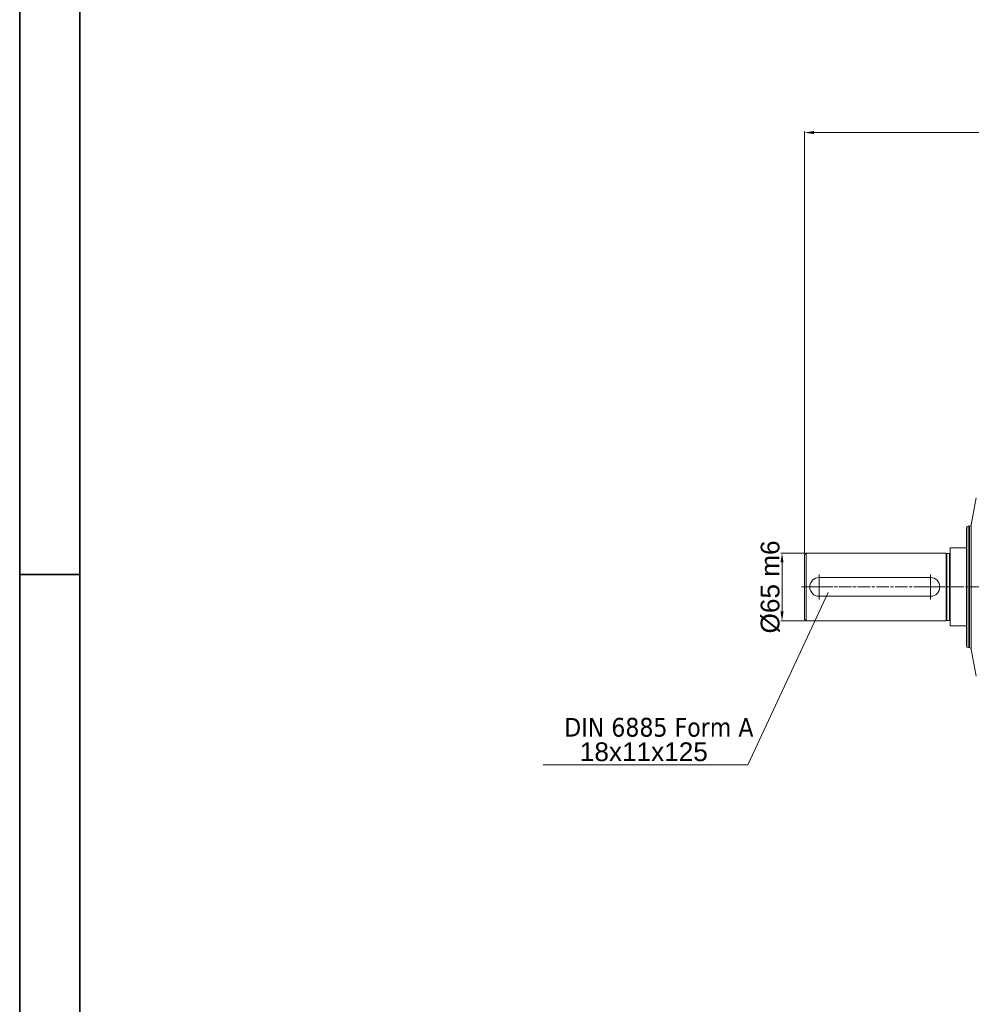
# Model space of a CAD drawing. Header units: millimetres. Extents: x -2784 to 2012, y -1738 to 1577.
# Tile 14 of 25: x -2784 to -1870, y -493 to 453. Entities that reach past the tile are written whole.
import ezdxf

# ---------------------------------------------------------------- set-up
doc = ezdxf.new("R2010")
doc.units = ezdxf.units.MM
for name, pattern in [('AM_ISO02W050', [7.5, 6, -1.5]), ('AM_ISO02W050x2', [3.75, 3, -0.75]), ('AM_ISO08W050', [18, 12, -1.5, 3, -1.5])]:
    doc.linetypes.add(name, pattern=pattern)
for name, color, linetype, lineweight in [('AM_3', 6, 'AM_ISO02W050', 13), ('AM_6', 2, 'Continuous', 35), ('AM_7', 4, 'AM_ISO08W050', 13), ('AM_REFDIM', 4, 'Continuous', 9), ('AM_VIS', 7, 'Continuous', 20)]:
    doc.layers.add(name, color=color, linetype=linetype, lineweight=lineweight)
doc.styles.get("Standard").update_dxf_attribs({"font": 'arial.ttf', "height": 18})
doc.dimstyles.new('AM_ISO$0', dxfattribs={"dimtxt": 18, "dimasz": 9, "dimexe": 1, "dimexo": 1, "dimgap": 1.5, "dimtad": 1, "dimtoh": 1, "dimdsep": 46, "dimtxsty": 'Standard', "dimcen": 0, "dimclrd": 3, "dimclre": 3, "dimclrt": 2, "dimadec": 0, "dimazin": 2, "dimtp": 0.1, "dimtm": 0.1, "dimtfac": 0.71, "dimtmove": 0, "dimatfit": 3, "dimfxl": 1, "dimlwd": -1, "dimlwe": -1, "dimarcsym": 0})

# ---------------------------------------------------------------- blocks, each defined once
blk = doc.blocks.new('YENI CERCEVE A3 (ANTETSİZ)')
at = {"layer": 'AM_6'}
for p, q in [((0, 0), (0, 287)), ((5, 5), (5, 282)), ((0, 143.5), (5, 143.5))]:
    blk.add_line(p, q, dxfattribs=at)
blk = doc.blocks.new('*D34')
at = {"layer": 'AM_REFDIM', "color": 3, "transparency": 16777216}
for p, q in [((-2029.77, -60.1), (-2029.77, 345.62)), ((-2020.77, 344.62), (-1080.77, 344.62)), ((-1071.77, 83.33), (-1071.77, 345.62))]:
    blk.add_line(p, q, dxfattribs=at)
for points in [[(-2020.77, 346.12), (-2020.77, 343.12), (-2029.77, 344.62)], [(-1080.77, 346.12), (-1080.77, 343.12), (-1071.77, 344.62)]]:
    blk.add_solid(points, dxfattribs=at)
at = {"layer": 'Defpoints', "color": 0, "transparency": 16777216}
for p in [(-1071.77, 344.62), (-1071.77, 82.33), (-2029.77, -61.1)]:
    blk.add_point(p, dxfattribs=at)
at = {"layer": 'AM_REFDIM', "color": 2, "transparency": 16777216, "insert": (-1547.61, 355.31), "char_height": 18, "attachment_point": 5}
blk.add_mtext('958', dxfattribs=at)
blk = doc.blocks.new('*D61')
at = {"layer": 'AM_REFDIM', "color": 3, "transparency": 16777216}
for p, q in [((-2029.27, -59.6), (-2052.46, -59.6)), ((-2051.46, -68.6), (-2051.46, -115.6)), ((-2029.27, -124.6), (-2052.46, -124.6))]:
    blk.add_line(p, q, dxfattribs=at)
for points in [[(-2052.96, -68.6), (-2049.96, -68.6), (-2051.46, -59.6)], [(-2052.96, -115.6), (-2049.96, -115.6), (-2051.46, -124.6)]]:
    blk.add_solid(points, dxfattribs=at)
at = {"layer": 'Defpoints', "color": 0, "transparency": 16777216}
for p in [(-2028.27, -59.6), (-2051.46, -124.6), (-2028.27, -124.6)]:
    blk.add_point(p, dxfattribs=at)
at = {"layer": 'AM_REFDIM', "color": 2, "transparency": 16777216, "insert": (-2062.66, -92.1), "char_height": 18, "attachment_point": 5, "rotation": 90}
blk.add_mtext('%%c65{}{\\C2; m6}', dxfattribs=at)

msp = doc.modelspace()

# ---------------------------------------------------------------- linework, layer by layer
at = {"layer": 'AM_7'}
for p, q in [((-2015.77, -92.1), (-2015.77, -80.1)), ((-1908.77, -92.1), (-1908.77, -80.1)), ((-2032.77, -92.1), (-1316.09, -92.1)), ((-2027.77, -92.1), (-2015.77, -92.1)), ((-2015.77, -92.1), (-2015.77, -92.1)), ((-2015.77, -92.1), (-2015.77, -92.1)), ((-2015.77, -92.1), (-2003.77, -92.1)), ((-2015.77, -104.1), (-2015.77, -92.1)), ((-1920.77, -92.1), (-1908.77, -92.1)), ((-1908.77, -92.1), (-1908.77, -92.1)), ((-1908.77, -92.1), (-1908.77, -92.1)), ((-1908.77, -92.1), (-1896.77, -92.1)), ((-1908.77, -104.1), (-1908.77, -92.1))]:
    msp.add_line(p, q, dxfattribs=at)
at = {"layer": 'AM_REFDIM', "color": 3}
for p, q in [((-2006.98, -97.44), (-2084.46, -263.18)), ((-2084.46, -263.18), (-2281.05, -263.18))]:
    msp.add_line(p, q, dxfattribs=at)
at = {"layer": 'AM_VIS'}
for p, q in [((-1869.53, -32.33), (-1865.02, -6.39)), ((-1874.27, -148.76), (-1874.27, -35.44)), ((-1872.57, -33.74), (-1871.21, -33.74)), ((-1872.57, -150.46), (-1872.57, -33.74)), ((-1871.21, -150.46), (-1871.21, -33.74)), ((-1869.53, -151.87), (-1869.53, -32.33)), ((-1889.77, -129.6), (-1889.77, -54.6)), ((-1889.77, -54.6), (-1874.27, -54.6)), ((-2029.77, -61.1), (-2028.27, -59.6)), ((-2029.77, -123.1), (-2029.77, -61.1)), ((-2028.27, -124.6), (-2028.27, -59.6)), ((-2028.27, -59.6), (-1893.77, -59.6)), ((-1893.77, -124.6), (-1893.77, -59.6)), ((-1893.09, -59.9), (-1893.77, -59.6)), ((-1893.09, -124.3), (-1893.09, -59.9)), ((-1893.09, -59.9), (-1890.37, -59.9)), ((-1890.37, -124.3), (-1890.37, -59.9)), ((-2015.77, -83.1), (-1908.77, -83.1)), ((-1908.77, -101.1), (-2015.77, -101.1)), ((-2029.77, -123.1), (-2028.27, -124.6)), ((-2028.27, -124.6), (-1893.77, -124.6)), ((-1893.09, -124.3), (-1893.77, -124.6)), ((-1893.09, -124.3), (-1890.37, -124.3)), ((-1889.77, -129.6), (-1874.27, -129.6)), ((-1872.57, -150.46), (-1871.21, -150.46)), ((-1869.53, -151.87), (-1865.02, -177.81))]:
    msp.add_line(p, q, dxfattribs=at)
for centre, radius, start, end in [((-1872.57, -35.44), 1.7, 90, 180), ((-1871.21, -32.04), 1.7, 270, 350.13343), ((-1890.37, -59.3), 0.6, 270, 0), ((-2015.77, -92.1), 9, 90, 270), ((-1908.77, -92.1), 9, 270, 90), ((-1890.37, -124.9), 0.6, 0, 90), ((-1872.57, -148.76), 1.7, 180, 270), ((-1871.21, -152.16), 1.7, 9.86657, 90)]:
    msp.add_arc(centre, radius, start, end, dxfattribs=at)

# ---------------------------------------------------------------- block references
at = {"layer": 'AM_3', "linetype": 'AM_ISO02W050x2', "xscale": 11.55, "yscale": 11.55, "zscale": 11.55}
msp.add_blockref('YENI CERCEVE A3 (ANTETSİZ)', (-2784.24, -1737.7), dxfattribs=at)

# ---------------------------------------------------------------- texts
at = {"layer": 'AM_REFDIM', "lineweight": 9, "char_height": 18, "attachment_point": 9}
for s, insert in [('{\\fTahoma|b0|i0|c162|p34;\\C2;DIN 6885 Form A}', (-2078.91, -236.32)), ('{\\fArial|b0|i0|c162|p34;\\C2;18\\fArial|b0|i0|c0|p34;x11x12\\fArial|b0|i0|c162|p34;5}', (-2122.79, -259.78))]:
    msp.add_mtext(s, dxfattribs=dict(at, insert=insert))

# ---------------------------------------------------------------- dimensions: what is measured, and where the dimension line sits
at = {"layer": 'AM_REFDIM'}
dim = msp.add_linear_dim(base=(-1071.77, 344.62), p1=(-2029.77, -61.1), p2=(-1071.77, 82.33), dimstyle='AM_ISO$0', override={"dimdec": 1, "dimlfac": -1, "dimtp": 0.02, "dimtm": 0.02, "dimtdec": 1}, dxfattribs=at)
dim.commit()
dim.dimension.update_dxf_attribs({"geometry": '*D34', "text_midpoint": (-1547.61, 344.62), "dimtype": 160})
dim = msp.add_linear_dim(base=(-2051.46, -124.6), p1=(-2028.27, -59.6), p2=(-2028.27, -124.6), angle=90, text='%%c<>{}{\\C2; m6}', dimstyle='AM_ISO$0', override={"dimdec": 1, "dimlfac": -1, "dimtp": 0.02, "dimtm": 0.02, "dimtdec": 3}, dxfattribs=at)
dim.commit()
dim.dimension.update_dxf_attribs({"geometry": '*D61', "text_midpoint": (-2051.46, -92.1), "dimtype": 160})

doc.saveas('drawing.dxf')
